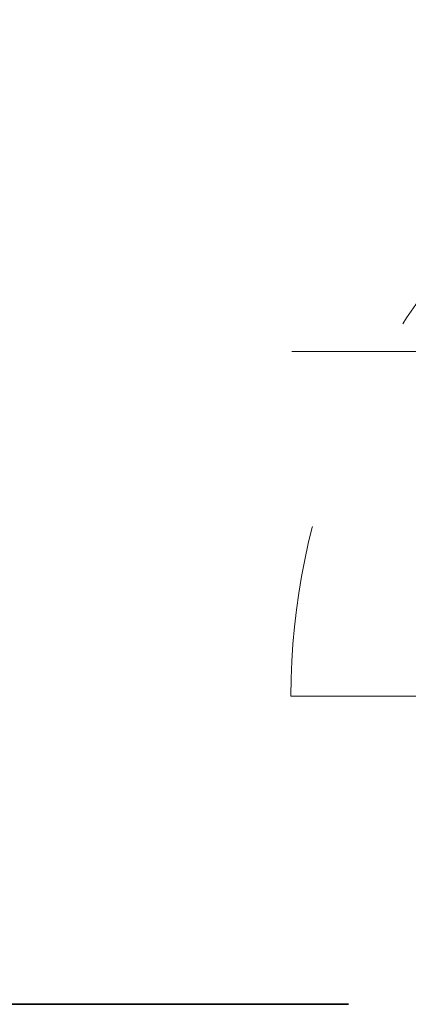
# Model space of a CAD drawing. Header units: centimetres. Extents: x -1737 to 22393, y -8842 to 3838.
# Tile 73 of 167: x -702 to -650, y 1391 to 1524. Entities that reach past the tile are written whole.
import ezdxf

# ---------------------------------------------------------------- set-up
doc = ezdxf.new("R2010")
doc.units = ezdxf.units.CM
doc.linetypes.add('Dash', pattern=[60, 30, -30])
doc.linetypes.add('Hidden', pattern=[71.4375, 47.625, -23.8125])
for name, color, linetype, lineweight in [('A-DETL', 90, 'Continuous', 9), ('A-DOOR', 31, 'Continuous', 13), ('A-DOOR-HDLN', 31, 'Continuous', 13), ('A-DOOR-IDEN', 31, 'Continuous', 13)]:
    doc.layers.add(name, color=color, linetype=linetype, lineweight=lineweight)

# ---------------------------------------------------------------- blocks, each defined once
blk = doc.blocks.new('Schueco_FWS_ADS-70-HD_inw_Family-01 - FWS SI insert unit-2308021-3_piętro I __3_90 m_ - stan projektowany')
at = {"layer": 'A-DOOR-HDLN', "linetype": 'Dash', "lineweight": 9}
blk.add_line((-46.25, 98.19), (-46.25, 7.1), dxfattribs=at)
blk.add_arc((-46.25, 7.1), 91.09, 0, 90, dxfattribs=at)
blk = doc.blocks.new('etykieta drzwi wymiar i kategoria - Aluprof Curtain Door - etykieta drzwi 1S dół-1350914-3_piętro I __3_90 m_ - stan projektowany')
at = {"layer": 'A-DOOR-IDEN'}
for q in [(0, 0.5984), (0, -0.5984)]:
    blk.add_line((0, 0), q, dxfattribs=at)

msp = doc.modelspace()

# ---------------------------------------------------------------- linework, layer by layer
at = {"layer": 'A-DETL', "linetype": 'Hidden', "lineweight": 35}
msp.add_line((-586.62, 1391.33), (-1192.62, 1391.33), dxfattribs=at)

# ---------------------------------------------------------------- block references
at = {"layer": 'A-DOOR', "rotation": 90.0000000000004}
msp.add_blockref('Schueco_FWS_ADS-70-HD_inw_Family-01 - FWS SI insert unit-2308021-3_piętro I __3_90 m_ - stan projektowany', (-567.62, 1479.08), dxfattribs=at)
at = {"layer": 'A-DOOR-IDEN', "xscale": 99.99999999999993, "yscale": 99.99999999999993, "zscale": 99.99999999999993, "rotation": 270.0000000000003}
msp.add_blockref('etykieta drzwi wymiar i kategoria - Aluprof Curtain Door - etykieta drzwi 1S dół-1350914-3_piętro I __3_90 m_ - stan projektowany', (-605.86, 1479.25), dxfattribs=at)

doc.saveas('drawing.dxf')
